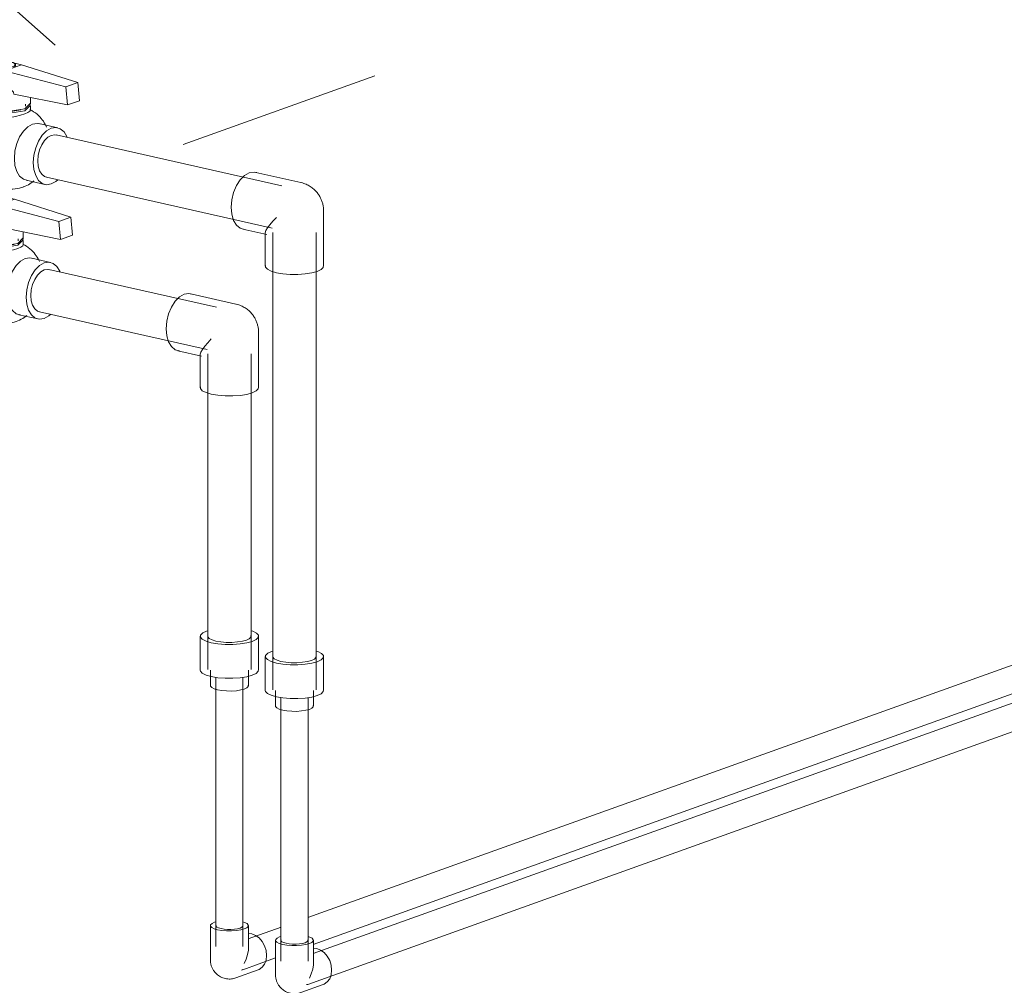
# Model space of a CAD drawing. Header units: millimetres. Extents: x 37142 to 69399, y 2700 to 29257.
# Tile 4 of 85: x 39281 to 40007, y 3987 to 4700. Entities that reach past the tile are written whole.
import ezdxf

# ---------------------------------------------------------------- set-up
doc = ezdxf.new("R2010")
doc.units = ezdxf.units.MM
doc.linetypes.add('ADSK_Скрыто', pattern=[300, 150, -150])
for name, color, linetype, lineweight in [('G-____-____-SYMB', 111, 'ADSK_Скрыто', 20), ('P-PIPE-____-IDEN', 2, 'Continuous', 20), ('P-PIPE-____-OTLN', 3, 'Continuous', 20)]:
    doc.layers.add(name, color=color, linetype=linetype, lineweight=lineweight)

# ---------------------------------------------------------------- blocks, each defined once
blk = doc.blocks.new('VTp_744_0 Кран шаровой ППР - VTp_744_0-1567384-3D Отопление Left')
at = {"layer": 'P-PIPE-____-OTLN', "color": 5}
for p, q in [((39238.2, 4553.55), (39239.56, 4568.11)), ((39249.43, 4571.65), (39239.56, 4568.11)), ((39239.56, 4568.11), (39251.71, 4565.47)), ((39264.2, 4569.95), (39249.43, 4571.65)), ((39262.72, 4569.42), (39264.2, 4569.95)), ((39267.1, 4569.3), (39264.2, 4569.95)), ((39276.74, 4567.12), (39269.95, 4568.65)), ((39251.71, 4565.47), (39256.35, 4567.13)), ((39251.71, 4565.47), (39264.25, 4562.64)), ((39251.71, 4565.47), (39251.71, 4553.97)), ((39256.22, 4567.25), (39256.22, 4566.3)), ((39276.74, 4567.12), (39264.25, 4562.64)), ((39264.25, 4562.64), (39309.4, 4550.74)), ((39264.25, 4562.64), (39264.25, 4551.14)), ((39272.22, 4566.3), (39272.22, 4567.25)), ((39318.29, 4553.92), (39276.74, 4567.12)), ((39245.48, 4551.45), (39238.2, 4553.55)), ((39318.29, 4553.92), (39309.4, 4550.74)), ((39319.54, 4540.57), (39318.29, 4553.92)), ((39245.17, 4550.48), (39245.17, 4537.92)), ((39309.4, 4550.74), (39310.77, 4537.42)), ((39310.77, 4537.42), (39271.14, 4545.43)), ((39283.27, 4537.92), (39283.27, 4542.98)), ((39310.77, 4537.42), (39319.54, 4540.57)), ((39245.72, 4533.54), (39234.46, 4536.08)), ((39245.17, 4536.48), (39245.17, 4533.49)), ((39248.87, 4537.92), (39248.87, 4536.48)), ((39276.25, 4533.77), (39276.71, 4533.97)), ((39279.15, 4534.55), (39283.15, 4538.54)), ((39279.57, 4536.48), (39279.57, 4537.92)), ((39283.27, 4533.49), (39283.27, 4536.48)), ((39303.41, 4520.53), (39289.46, 4523.68)), ((39225.04, 4494.33), (39238.99, 4491.18)), ((39280.05, 4481.93), (39293.99, 4478.78)), ((39251.19, 4478.85), (39263.73, 4476.02))]:
    blk.add_line(p, q, dxfattribs=at)
for points in [[(39257.96, 4568.67, 0), (39256.88, 4568.16, 0), (39256.31, 4567.59, 0), (39256.28, 4566.99, 0), (39256.79, 4566.42, 0), (39257.8, 4565.9, 0), (39259.25, 4565.47, 0), (39261.05, 4565.17, 0), (39263.05, 4565, 0), (39265.14, 4565, 0), (39267.17, 4565.14, 0), (39268.99, 4565.43, 0), (39270.49, 4565.84, 0)], [(39270.49, 4565.84, 0), (39271.57, 4566.35, 0), (39272.14, 4566.92, 0), (39272.17, 4567.52, 0), (39271.66, 4568.09, 0), (39270.65, 4568.61, 0), (39269.2, 4569.04, 0), (39267.4, 4569.34, 0), (39265.4, 4569.5, 0), (39263.31, 4569.51, 0), (39261.28, 4569.37, 0), (39259.46, 4569.08, 0), (39257.96, 4568.67, 0)], [(39270.49, 4564.88, 0), (39268.99, 4564.47, 0), (39267.17, 4564.18, 0), (39265.14, 4564.04, 0), (39263.05, 4564.05, 0), (39261.05, 4564.21, 0), (39259.25, 4564.51, 0), (39257.8, 4564.94, 0), (39256.79, 4565.46, 0), (39256.28, 4566.04, 0), (39256.31, 4566.63, 0)], [(39271.66, 4567.13, 0), (39272.17, 4566.56, 0), (39272.14, 4565.96, 0), (39271.57, 4565.39, 0), (39270.49, 4564.88, 0)], [(39251.71, 4553.97, 0), (39250.68, 4554.02, 0), (39249.64, 4554, 0), (39248.63, 4553.9, 0), (39247.65, 4553.68, 0), (39246.7, 4553.29, 0), (39245.89, 4552.62, 0), (39245.48, 4551.45, 0)], [(39264.25, 4551.14, 0), (39257.92, 4553.22, 0), (39251.71, 4553.97, 0)], [(39245.17, 4550.48, 0), (39245.35, 4551.56, 0), (39245.74, 4552.41, 0)], [(39271.14, 4545.43, 0), (39270.71, 4546.78, 0), (39269.82, 4547.86, 0), (39268.78, 4548.72, 0), (39267.69, 4549.45, 0), (39266.56, 4550.09, 0), (39265.4, 4550.65, 0), (39264.25, 4551.14, 0)], [(39216.45, 4510.44, 0), (39216.91, 4515.91, 0), (39218.23, 4521.33, 0), (39220.35, 4526.34, 0), (39223.1, 4530.59, 0), (39226.31, 4533.79, 0), (39229.75, 4535.72, 0), (39233.19, 4536.25, 0), (39235.21, 4535.87, 0)], [(39251.19, 4478.85, 0), (39249.54, 4479.28, 0), (39247.94, 4479.81, 0), (39246.39, 4480.45, 0), (39244.9, 4481.18, 0), (39243.49, 4481.98, 0), (39242.16, 4482.85, 0), (39240.91, 4483.78, 0), (39239.76, 4484.76, 0), (39238.69, 4485.77, 0), (39237.71, 4486.8, 0), (39236.81, 4487.85, 0), (39236, 4488.92, 0), (39235.26, 4489.98, 0), (39234.59, 4491.05, 0), (39233.99, 4492.11, 0), (39233.45, 4493.16, 0), (39232.96, 4494.21, 0), (39232.53, 4495.24, 0), (39232.15, 4496.27, 0), (39231.82, 4497.28, 0), (39231.52, 4498.28, 0), (39231.27, 4499.27, 0), (39231.05, 4500.24, 0), (39230.87, 4501.21, 0), (39230.72, 4502.16, 0), (39230.59, 4503.1, 0), (39230.5, 4504.04, 0), (39230.43, 4504.96, 0), (39230.39, 4505.88, 0), (39230.37, 4506.78, 0), (39230.38, 4507.68, 0), (39230.41, 4508.57, 0), (39230.46, 4509.46, 0), (39230.53, 4510.34, 0), (39230.63, 4511.21, 0), (39230.74, 4512.07, 0), (39230.88, 4512.93, 0), (39231.03, 4513.79, 0), (39231.21, 4514.64, 0), (39231.4, 4515.48, 0), (39231.62, 4516.32, 0), (39231.85, 4517.16, 0), (39232.11, 4517.99, 0), (39232.39, 4518.82, 0), (39232.69, 4519.65, 0), (39233.01, 4520.47, 0), (39233.35, 4521.29, 0), (39233.72, 4522.11, 0), (39234.11, 4522.92, 0), (39234.53, 4523.73, 0), (39234.97, 4524.54, 0), (39235.44, 4525.34, 0), (39235.94, 4526.14, 0), (39236.47, 4526.94, 0), (39237.03, 4527.74, 0), (39237.63, 4528.53, 0), (39238.26, 4529.31, 0), (39238.94, 4530.09, 0), (39239.65, 4530.87, 0), (39240.41, 4531.63, 0), (39241.21, 4532.39, 0), (39242.07, 4533.13, 0), (39242.98, 4533.86, 0), (39243.95, 4534.58, 0), (39244.98, 4535.26, 0), (39246.07, 4535.93, 0), (39247.23, 4536.56, 0), (39248.21, 4537.03, 0)], [(39247.21, 4529.37, 0), (39245.74, 4531.48, 0), (39245.18, 4533.37, 0)], [(39245.19, 4537.86, 0), (39245.3, 4537.3, 0), (39252.39, 4533.67, 0), (39266.41, 4532.54, 0), (39279.15, 4534.55, 0)], [(39245.29, 4537.06, 0), (39245.3, 4535.86, 0), (39252.39, 4532.24, 0), (39266.41, 4531.1, 0), (39279.15, 4533.11, 0)], [(39253.25, 4533.45, 0), (39254.69, 4533.06, 0), (39265.98, 4532.14, 0), (39276.25, 4533.77, 0)], [(39279.15, 4533.11, 0), (39283.15, 4537.1, 0), (39282.79, 4537.69, 0)], [(39283.27, 4533.55, 0), (39282.85, 4532.71, 0), (39281.45, 4531.74, 0), (39279.15, 4530.75, 0)], [(39282.87, 4534.03, 0), (39284.32, 4533.26, 0), (39285.68, 4532.42, 0), (39286.97, 4531.51, 0), (39288.16, 4530.56, 0), (39289.27, 4529.57, 0), (39290.29, 4528.54, 0), (39291.23, 4527.5, 0), (39292.08, 4526.44, 0), (39292.86, 4525.37, 0), (39293.56, 4524.31, 0), (39294.19, 4523.24, 0), (39294.76, 4522.19, 0), (39295.27, 4521.14, 0)], [(39259.75, 4526.55, 0), (39255.92, 4526.04, 0), (39252.39, 4526.33, 0), (39249.43, 4527.5, 0), (39247.21, 4529.37, 0)], [(39279.15, 4530.75, 0), (39276.06, 4529.81, 0), (39272.36, 4528.96, 0), (39268.25, 4528.16, 0), (39263.96, 4527.37, 0), (39259.75, 4526.55, 0)], [(39234.29, 4523.19, 0), (39232.18, 4518.19, 0), (39230.85, 4512.76, 0), (39230.4, 4507.29, 0)], [(39271.46, 4498.03, 0), (39271.91, 4503.51, 0), (39273.24, 4508.93, 0), (39275.35, 4513.94, 0), (39278.1, 4518.19, 0), (39281.31, 4521.39, 0), (39284.75, 4523.32, 0)], [(39284.75, 4523.32, 0), (39288.19, 4523.85, 0), (39290.22, 4523.46, 0)], [(39310.51, 4513.32, 0), (39310.22, 4514.04, 0), (39308.1, 4517.54, 0), (39305.35, 4519.81, 0), (39302.14, 4520.71, 0), (39298.7, 4520.17, 0), (39295.26, 4518.24, 0), (39292.05, 4515.04, 0), (39289.3, 4510.79, 0), (39287.18, 4505.79, 0), (39285.86, 4500.36, 0), (39285.4, 4494.89, 0)], [(39226.31, 4494.15, 0), (39223.1, 4495.05, 0), (39220.35, 4497.32, 0), (39218.23, 4500.82, 0), (39216.91, 4505.29, 0), (39216.45, 4510.44, 0)], [(39230.74, 4502.8, 0), (39230.85, 4502.14, 0), (39231.07, 4501.1, 0)], [(39281.31, 4481.75, 0), (39278.1, 4482.65, 0), (39275.35, 4484.92, 0), (39273.24, 4488.41, 0), (39271.91, 4492.89, 0), (39271.46, 4498.03, 0)], [(39285.4, 4494.89, 0), (39285.86, 4489.74, 0), (39287.18, 4485.27, 0), (39289.3, 4481.78, 0), (39292.05, 4479.51, 0), (39295.26, 4478.61, 0), (39298.7, 4479.14, 0), (39302.14, 4481.07, 0), (39303.51, 4482.25, 0)], [(39285.9, 4481.33, 0), (39284.96, 4480.61, 0), (39283.96, 4479.91, 0), (39282.9, 4479.24, 0), (39281.77, 4478.59, 0), (39280.58, 4477.98, 0), (39279.32, 4477.42, 0), (39278.05, 4476.93, 0)], [(39263.73, 4476.02, 0), (39265.41, 4475.7, 0), (39267.09, 4475.5, 0), (39268.76, 4475.4, 0), (39270.42, 4475.42, 0), (39272.04, 4475.54, 0), (39273.61, 4475.76, 0), (39275.13, 4476.07, 0), (39276.6, 4476.45, 0), (39277.99, 4476.91, 0), (39278.05, 4476.93, 0)]]:
    blk.add_polyline3d(points, dxfattribs=at)
blk = doc.blocks.new('VTp_744_0 Кран шаровой ППР - VTp_744_0-V5-3D Отопление Left')
at = {"layer": 'P-PIPE-____-OTLN', "color": 10}
for p, q in [((39254.65, 4670.86), (39244.78, 4667.33)), ((39269.42, 4669.16), (39254.65, 4670.86)), ((39243.43, 4652.76), (39244.78, 4667.33)), ((39244.78, 4667.33), (39256.93, 4664.69)), ((39256.93, 4664.69), (39261.57, 4666.35)), ((39256.93, 4664.69), (39269.47, 4661.86)), ((39256.93, 4664.69), (39256.93, 4653.18)), ((39261.45, 4666.47), (39261.45, 4665.51)), ((39267.94, 4668.63), (39269.42, 4669.16)), ((39272.32, 4668.51), (39269.42, 4669.16)), ((39281.96, 4666.34), (39269.47, 4661.86)), ((39281.96, 4666.34), (39275.17, 4667.87)), ((39277.45, 4665.51), (39277.45, 4666.47)), ((39323.51, 4653.14), (39281.96, 4666.34)), ((39269.47, 4661.86), (39314.63, 4649.95)), ((39269.47, 4661.86), (39269.47, 4650.36)), ((39250.71, 4650.66), (39243.43, 4652.76)), ((39250.4, 4649.69), (39250.4, 4637.13)), ((39323.51, 4653.14), (39314.63, 4649.95)), ((39314.63, 4649.95), (39315.99, 4636.64)), ((39324.77, 4639.78), (39323.51, 4653.14)), ((39315.99, 4636.64), (39276.37, 4644.65)), ((39288.5, 4637.13), (39288.5, 4642.19)), ((39250.63, 4632.82), (39239.68, 4635.29)), ((39250.4, 4635.69), (39250.4, 4632.71)), ((39254.1, 4637.13), (39254.1, 4635.69)), ((39284.37, 4633.77), (39288.37, 4637.75)), ((39284.8, 4635.69), (39284.8, 4637.13)), ((39288.5, 4632.71), (39288.5, 4635.69)), ((39315.99, 4636.64), (39324.77, 4639.78)), ((39308.63, 4619.75), (39294.68, 4622.89)), ((39230.27, 4593.54), (39244.21, 4590.4)), ((39256.42, 4578.06), (39268.95, 4575.23)), ((39285.27, 4581.14), (39299.22, 4578))]:
    blk.add_line(p, q, dxfattribs=at)
for points in [[(39263.18, 4667.88, 0), (39262.11, 4667.37, 0), (39261.53, 4666.8, 0), (39261.5, 4666.21, 0), (39262.01, 4665.63, 0), (39263.02, 4665.11, 0), (39264.48, 4664.69, 0), (39266.27, 4664.38, 0), (39268.28, 4664.22, 0), (39270.36, 4664.21, 0), (39272.39, 4664.35, 0), (39274.22, 4664.64, 0), (39275.72, 4665.06, 0)], [(39275.72, 4664.1, 0), (39274.22, 4663.68, 0), (39272.39, 4663.4, 0), (39270.36, 4663.25, 0), (39268.28, 4663.26, 0), (39266.27, 4663.42, 0), (39264.48, 4663.73, 0), (39263.02, 4664.15, 0), (39262.01, 4664.67, 0), (39261.5, 4665.25, 0), (39261.53, 4665.84, 0)], [(39275.72, 4665.06, 0), (39276.79, 4665.57, 0), (39277.36, 4666.14, 0), (39277.39, 4666.73, 0), (39276.89, 4667.31, 0), (39275.87, 4667.82, 0), (39274.42, 4668.25, 0), (39272.63, 4668.56, 0), (39270.62, 4668.72, 0), (39268.53, 4668.73, 0), (39266.5, 4668.58, 0), (39264.68, 4668.3, 0), (39263.18, 4667.88, 0)], [(39276.89, 4666.35, 0), (39277.39, 4665.77, 0), (39277.36, 4665.18, 0), (39276.79, 4664.61, 0), (39275.72, 4664.1, 0)], [(39250.4, 4649.69, 0), (39250.58, 4650.78, 0), (39250.97, 4651.62, 0)], [(39256.93, 4653.18, 0), (39255.9, 4653.24, 0), (39254.87, 4653.22, 0), (39253.85, 4653.11, 0), (39252.87, 4652.89, 0), (39251.93, 4652.51, 0), (39251.11, 4651.84, 0), (39250.71, 4650.66, 0)], [(39269.47, 4650.36, 0), (39263.14, 4652.44, 0), (39256.93, 4653.18, 0)], [(39276.37, 4644.65, 0), (39275.93, 4645.99, 0), (39275.04, 4647.07, 0), (39274, 4647.94, 0), (39272.91, 4648.67, 0), (39271.78, 4649.3, 0), (39270.63, 4649.86, 0), (39269.47, 4650.36, 0)], [(39221.68, 4609.65, 0), (39222.13, 4615.12, 0), (39223.46, 4620.55, 0), (39225.57, 4625.55, 0), (39228.32, 4629.8, 0), (39231.53, 4633, 0), (39234.97, 4634.93, 0), (39238.41, 4635.47, 0), (39240.43, 4635.08, 0)], [(39256.41, 4578.06, 0), (39254.77, 4578.49, 0), (39253.16, 4579.03, 0), (39251.61, 4579.66, 0), (39250.12, 4580.39, 0), (39248.71, 4581.19, 0), (39247.38, 4582.07, 0), (39246.14, 4583, 0), (39244.98, 4583.97, 0), (39243.91, 4584.98, 0), (39242.93, 4586.02, 0), (39242.04, 4587.07, 0), (39241.22, 4588.13, 0), (39240.48, 4589.2, 0), (39239.81, 4590.26, 0), (39239.21, 4591.32, 0), (39238.67, 4592.38, 0), (39238.19, 4593.42, 0), (39237.76, 4594.46, 0), (39237.38, 4595.48, 0), (39237.04, 4596.49, 0), (39236.75, 4597.49, 0), (39236.49, 4598.48, 0), (39236.27, 4599.46, 0), (39236.09, 4600.42, 0), (39235.94, 4601.38, 0), (39235.82, 4602.32, 0), (39235.72, 4603.25, 0), (39235.65, 4604.18, 0), (39235.61, 4605.09, 0), (39235.6, 4606, 0), (39235.6, 4606.9, 0), (39235.63, 4607.79, 0), (39235.68, 4608.67, 0), (39235.76, 4609.55, 0), (39235.85, 4610.42, 0), (39235.96, 4611.29, 0), (39236.1, 4612.15, 0), (39236.25, 4613, 0), (39236.43, 4613.85, 0), (39236.63, 4614.7, 0), (39236.84, 4615.54, 0), (39237.08, 4616.38, 0), (39237.33, 4617.21, 0), (39237.61, 4618.04, 0), (39237.91, 4618.86, 0), (39238.23, 4619.69, 0), (39238.58, 4620.51, 0), (39238.94, 4621.32, 0), (39239.34, 4622.13, 0), (39239.75, 4622.95, 0), (39240.19, 4623.75, 0), (39240.66, 4624.56, 0), (39241.16, 4625.36, 0), (39241.69, 4626.16, 0), (39242.26, 4626.95, 0), (39242.85, 4627.74, 0), (39243.49, 4628.53, 0), (39244.16, 4629.31, 0), (39244.87, 4630.08, 0), (39245.63, 4630.85, 0), (39246.44, 4631.6, 0), (39247.29, 4632.35, 0), (39248.2, 4633.08, 0), (39249.17, 4633.79, 0), (39250.2, 4634.48, 0), (39251.29, 4635.14, 0), (39252.45, 4635.77, 0), (39253.43, 4636.25, 0)], [(39250.42, 4637.07, 0), (39250.52, 4636.51, 0), (39257.61, 4632.89, 0), (39271.63, 4631.75, 0), (39284.37, 4633.77, 0)], [(39250.51, 4636.28, 0), (39250.52, 4635.07, 0), (39257.61, 4631.45, 0), (39271.63, 4630.31, 0), (39284.37, 4632.33, 0)], [(39284.37, 4632.33, 0), (39288.37, 4636.31, 0), (39288.02, 4636.9, 0)], [(39252.44, 4628.59, 0), (39250.96, 4630.7, 0), (39250.4, 4632.58, 0)], [(39264.97, 4625.76, 0), (39261.14, 4625.25, 0), (39257.62, 4625.54, 0), (39254.65, 4626.71, 0), (39252.44, 4628.59, 0)], [(39258.47, 4632.66, 0), (39259.91, 4632.27, 0), (39271.21, 4631.36, 0), (39281.47, 4632.98, 0)], [(39284.37, 4629.96, 0), (39281.29, 4629.03, 0), (39277.59, 4628.17, 0), (39273.47, 4627.38, 0), (39269.18, 4626.59, 0), (39264.97, 4625.76, 0)], [(39288.49, 4632.76, 0), (39288.07, 4631.93, 0), (39286.67, 4630.95, 0), (39284.37, 4629.96, 0)], [(39288.09, 4633.25, 0), (39289.54, 4632.48, 0), (39290.91, 4631.63, 0), (39292.19, 4630.73, 0), (39293.39, 4629.77, 0), (39294.5, 4628.78, 0), (39295.52, 4627.76, 0), (39296.45, 4626.71, 0), (39297.3, 4625.65, 0), (39298.08, 4624.59, 0), (39298.78, 4623.52, 0), (39299.41, 4622.46, 0), (39299.98, 4621.4, 0), (39300.49, 4620.35, 0)], [(39239.52, 4622.41, 0), (39237.4, 4617.4, 0), (39236.08, 4611.98, 0), (39235.62, 4606.51, 0)], [(39276.68, 4597.25, 0), (39277.13, 4602.72, 0), (39278.46, 4608.15, 0), (39280.57, 4613.15, 0), (39283.33, 4617.4, 0), (39286.53, 4620.6, 0), (39289.98, 4622.53, 0)], [(39289.98, 4622.53, 0), (39293.42, 4623.07, 0), (39295.44, 4622.68, 0)], [(39315.72, 4612.55, 0), (39315.44, 4613.26, 0), (39313.33, 4616.75, 0), (39310.57, 4619.02, 0), (39307.36, 4619.92, 0), (39303.92, 4619.39, 0), (39300.48, 4617.46, 0), (39297.27, 4614.26, 0), (39294.52, 4610.01, 0), (39292.41, 4605, 0), (39291.08, 4599.58, 0), (39290.63, 4594.1, 0)], [(39231.53, 4593.36, 0), (39228.32, 4594.26, 0), (39225.57, 4596.54, 0), (39223.46, 4600.03, 0), (39222.13, 4604.5, 0), (39221.68, 4609.65, 0)], [(39235.96, 4602.02, 0), (39236.08, 4601.36, 0), (39236.29, 4600.31, 0)], [(39286.53, 4580.96, 0), (39283.33, 4581.86, 0), (39280.57, 4584.14, 0), (39278.46, 4587.63, 0), (39277.13, 4592.1, 0), (39276.68, 4597.25, 0)], [(39290.63, 4594.1, 0), (39291.08, 4588.96, 0), (39292.41, 4584.48, 0), (39294.52, 4580.99, 0), (39297.27, 4578.72, 0), (39300.48, 4577.82, 0), (39303.92, 4578.35, 0), (39307.36, 4580.29, 0), (39308.73, 4581.47, 0)], [(39268.96, 4575.23, 0), (39270.63, 4574.92, 0), (39272.31, 4574.71, 0), (39273.98, 4574.62, 0), (39275.64, 4574.64, 0), (39277.26, 4574.76, 0), (39278.83, 4574.98, 0), (39280.36, 4575.28, 0), (39281.82, 4575.67, 0), (39283.22, 4576.12, 0), (39283.27, 4576.14, 0)], [(39291.12, 4580.55, 0), (39290.18, 4579.83, 0), (39289.18, 4579.13, 0), (39288.12, 4578.45, 0), (39286.99, 4577.81, 0), (39285.8, 4577.2, 0), (39284.54, 4576.63, 0), (39283.27, 4576.14, 0)]]:
    blk.add_polyline3d(points, dxfattribs=at)
blk = doc.blocks.new('ADSK_Полипропилен_Отвод - Универсальный-V8-3D Отопление Left')
at = {"layer": 'P-PIPE-____-OTLN', "color": 5}
for p, q in [((39440.03, 4489.83), (39406.73, 4497.34)), ((39456.8, 4428.11), (39456.8, 4468.86)), ((39397.27, 4455.39), (39414.82, 4451.44)), ((39413.8, 4452.71), (39413.8, 4428.11))]:
    blk.add_line(p, q, dxfattribs=at)
for points in [[(39398.54, 4455.22, 0), (39395.32, 4456.12, 0), (39392.55, 4458.41, 0), (39390.43, 4461.91, 0), (39389.1, 4466.41, 0), (39388.64, 4471.58, 0), (39389.1, 4477.08, 0), (39390.43, 4482.53, 0), (39392.55, 4487.56, 0), (39395.32, 4491.83, 0), (39398.54, 4495.04, 0), (39402, 4496.98, 0)], [(39402, 4496.98, 0), (39405.46, 4497.52, 0), (39407.44, 4497.14, 0)], [(39456.8, 4468.86, 0), (39456.79, 4469.56, 0), (39456.76, 4470.25, 0), (39456.7, 4470.92, 0), (39456.63, 4471.59, 0), (39456.53, 4472.25, 0), (39456.42, 4472.9, 0), (39456.28, 4473.54, 0), (39456.13, 4474.18, 0), (39455.96, 4474.8, 0), (39455.77, 4475.42, 0), (39455.57, 4476.04, 0), (39455.34, 4476.64, 0), (39455.1, 4477.24, 0), (39454.84, 4477.84, 0), (39454.56, 4478.42, 0), (39454.26, 4479, 0), (39453.94, 4479.58, 0), (39453.6, 4480.15, 0), (39453.24, 4480.72, 0), (39452.85, 4481.28, 0), (39452.45, 4481.83, 0), (39452.02, 4482.38, 0), (39451.57, 4482.92, 0), (39451.09, 4483.45, 0), (39450.59, 4483.98, 0), (39450.06, 4484.5, 0), (39449.5, 4485.01, 0), (39448.91, 4485.5, 0), (39448.29, 4485.99, 0), (39447.64, 4486.46, 0), (39446.96, 4486.92, 0), (39446.25, 4487.37, 0), (39445.5, 4487.79, 0), (39444.72, 4488.19, 0), (39443.9, 4488.57, 0), (39443.05, 4488.92, 0), (39442.16, 4489.24, 0), (39441.24, 4489.52, 0), (39440.29, 4489.77, 0), (39440.03, 4489.83, 0)], [(39413.8, 4452.71, 0), (39413.8, 4452.73, 0), (39414.22, 4454.35, 0), (39415.36, 4456.39, 0), (39417.08, 4458.73, 0), (39419.3, 4461.31, 0), (39421.94, 4464.07, 0)], [(39452.15, 4424.32, 0), (39448.11, 4423.21, 0), (39443.21, 4422.43, 0), (39437.77, 4422.04, 0), (39432.15, 4422.07, 0), (39426.76, 4422.51, 0), (39421.94, 4423.33, 0), (39418.04, 4424.47, 0), (39415.31, 4425.87, 0), (39413.94, 4427.41, 0), (39413.9, 4428.72, 0)], [(39456.66, 4428.82, 0), (39456.57, 4427.22, 0), (39455.03, 4425.69, 0), (39452.15, 4424.32, 0)]]:
    blk.add_polyline3d(points, dxfattribs=at)
blk = doc.blocks.new('ADSK_Полипропилен_Отвод - Универсальный-V9-3D Отопление Left')
at = {"layer": 'P-PIPE-____-OTLN', "color": 10}
for p, q in [((39488.01, 4579.41), (39454.71, 4586.92)), ((39504.78, 4517.69), (39504.78, 4558.44)), ((39445.25, 4544.97), (39462.8, 4541.01)), ((39461.78, 4542.29), (39461.78, 4517.69))]:
    blk.add_line(p, q, dxfattribs=at)
for points in [[(39446.52, 4544.79, 0), (39443.3, 4545.7, 0), (39440.53, 4547.98, 0), (39438.41, 4551.49, 0), (39437.07, 4555.98, 0), (39436.62, 4561.15, 0), (39437.07, 4566.65, 0), (39438.41, 4572.1, 0), (39440.53, 4577.13, 0), (39443.3, 4581.4, 0), (39446.52, 4584.61, 0), (39449.98, 4586.56, 0)], [(39449.98, 4586.56, 0), (39453.44, 4587.09, 0), (39455.42, 4586.72, 0)], [(39504.78, 4558.44, 0), (39504.77, 4559.13, 0), (39504.73, 4559.82, 0), (39504.68, 4560.5, 0), (39504.6, 4561.17, 0), (39504.51, 4561.83, 0), (39504.4, 4562.48, 0), (39504.26, 4563.12, 0), (39504.11, 4563.75, 0), (39503.94, 4564.38, 0), (39503.75, 4565, 0), (39503.55, 4565.61, 0), (39503.32, 4566.22, 0), (39503.08, 4566.82, 0), (39502.82, 4567.41, 0), (39502.54, 4568, 0), (39502.24, 4568.58, 0), (39501.92, 4569.16, 0), (39501.58, 4569.73, 0), (39501.21, 4570.29, 0), (39500.83, 4570.85, 0), (39500.43, 4571.41, 0), (39500, 4571.95, 0), (39499.55, 4572.49, 0), (39499.07, 4573.03, 0), (39498.57, 4573.55, 0), (39498.04, 4574.07, 0), (39497.48, 4574.58, 0), (39496.89, 4575.08, 0), (39496.27, 4575.57, 0), (39495.62, 4576.04, 0), (39494.94, 4576.5, 0), (39494.23, 4576.94, 0), (39493.48, 4577.36, 0), (39492.7, 4577.76, 0), (39491.88, 4578.14, 0), (39491.03, 4578.49, 0), (39490.14, 4578.81, 0), (39489.22, 4579.1, 0), (39488.27, 4579.35, 0), (39488.01, 4579.41, 0)], [(39461.78, 4542.29, 0), (39461.78, 4542.3, 0), (39462.2, 4543.93, 0), (39463.34, 4545.96, 0), (39465.06, 4548.31, 0), (39467.28, 4550.89, 0), (39469.92, 4553.65, 0)], [(39500.13, 4513.89, 0), (39496.09, 4512.78, 0), (39491.19, 4512.01, 0), (39485.74, 4511.62, 0), (39480.13, 4511.64, 0), (39474.74, 4512.08, 0), (39469.92, 4512.9, 0), (39466.02, 4514.05, 0), (39463.29, 4515.44, 0), (39461.92, 4516.99, 0), (39461.88, 4518.29, 0)], [(39504.64, 4518.39, 0), (39504.55, 4516.8, 0), (39503.01, 4515.26, 0), (39500.13, 4513.89, 0)]]:
    blk.add_polyline3d(points, dxfattribs=at)
blk = doc.blocks.new('ADSK_Полипропилен_Отвод - Универсальный-V11-3D Отопление Left')
at = {"layer": 'P-PIPE-____-OTLN', "color": 10}
for p, q in [((39469.28, 4020.58), (39469.28, 3995.17)), ((39497.28, 4003.51), (39497.28, 4020.58)), ((39497.15, 4014.7), (39499.74, 4014.5)), ((39488, 3981.99), (39504.47, 3987.9)), ((39493.18, 3988.1), (39492.27, 3987.86))]:
    blk.add_line(p, q, dxfattribs=at)
for points in [[(39473.32, 4023.38, 0), (39472.31, 4023.05, 0), (39470.43, 4022.16, 0), (39469.43, 4021.16, 0), (39469.37, 4020.12, 0), (39470.26, 4019.11, 0), (39472.04, 4018.21, 0), (39474.58, 4017.46, 0)], [(39491.11, 4018.81, 0), (39489.24, 4018.3, 0), (39486.96, 4017.93, 0), (39484.43, 4017.75, 0), (39481.82, 4017.77, 0), (39479.31, 4017.97, 0), (39477.07, 4018.35, 0), (39475.25, 4018.88, 0), (39473.98, 4019.53, 0), (39473.34, 4020.25, 0), (39473.39, 4020.99, 0)], [(39474.58, 4017.46, 0), (39477.72, 4016.93, 0), (39481.23, 4016.64, 0), (39484.88, 4016.62, 0), (39488.43, 4016.88, 0), (39491.62, 4017.38, 0), (39494.25, 4018.11, 0), (39496.13, 4019, 0), (39497.13, 4020, 0), (39497.19, 4021.03, 0), (39496.3, 4022.04, 0), (39494.52, 4022.95, 0), (39493.2, 4023.39, 0)], [(39493.21, 4020.9, 0), (39493.17, 4020.16, 0), (39492.46, 4019.45, 0), (39491.11, 4018.81, 0)], [(39499.74, 4014.5, 0), (39502.58, 4013.4, 0), (39505.23, 4011.46, 0), (39507.5, 4008.82, 0), (39509.24, 4005.64, 0), (39510.34, 4002.16, 0), (39510.71, 3998.6, 0), (39510.34, 3995.21, 0), (39509.24, 3992.22, 0), (39507.5, 3989.84, 0), (39505.23, 3988.21, 0), (39504.47, 3987.9, 0)], [(39494.25, 3992.7, 0), (39495.71, 3995.92, 0), (39496.73, 3999.18, 0), (39497.24, 4002.39, 0), (39497.26, 4004.25, 0)], [(39488, 3981.99, 0), (39487.26, 3981.75, 0), (39486.48, 3981.54, 0), (39485.66, 3981.38, 0), (39484.8, 3981.25, 0), (39483.92, 3981.19, 0), (39483.01, 3981.17, 0), (39482.09, 3981.22, 0), (39481.16, 3981.33, 0), (39480.24, 3981.51, 0), (39479.33, 3981.74, 0), (39478.45, 3982.03, 0), (39477.59, 3982.38, 0), (39476.77, 3982.78, 0), (39476, 3983.21, 0), (39475.27, 3983.69, 0), (39474.6, 3984.19, 0), (39473.98, 3984.71, 0), (39473.41, 3985.25, 0), (39472.89, 3985.79, 0), (39472.42, 3986.34, 0), (39471.99, 3986.89, 0), (39471.61, 3987.43, 0), (39471.27, 3987.97, 0), (39470.97, 3988.5, 0), (39470.7, 3989.02, 0), (39470.47, 3989.53, 0), (39470.26, 3990.02, 0), (39470.08, 3990.51, 0), (39469.92, 3990.98, 0), (39469.79, 3991.43, 0), (39469.67, 3991.88, 0), (39469.57, 3992.31, 0), (39469.49, 3992.74, 0), (39469.43, 3993.15, 0), (39469.37, 3993.55, 0), (39469.33, 3993.95, 0), (39469.3, 3994.33, 0), (39469.29, 3994.71, 0), (39469.28, 3995.07, 0), (39469.28, 3995.17, 0)]]:
    blk.add_polyline3d(points, dxfattribs=at)
blk = doc.blocks.new('ADSK_Полипропилен_Отвод - Универсальный-V12-3D Отопление Left')
at = {"layer": 'P-PIPE-____-OTLN', "color": 5}
for p, q in [((39421.3, 4031.4), (39421.3, 4005.99)), ((39449.3, 4014.33), (39449.3, 4031.4)), ((39449.17, 4025.52), (39451.77, 4025.31)), ((39440.02, 3992.81), (39456.49, 3998.71)), ((39445.2, 3998.92), (39444.3, 3998.67))]:
    blk.add_line(p, q, dxfattribs=at)
for points in [[(39425.34, 4034.19, 0), (39424.33, 4033.87, 0), (39422.45, 4032.98, 0), (39421.45, 4031.98, 0), (39421.39, 4030.94, 0), (39422.28, 4029.93, 0), (39424.06, 4029.02, 0), (39426.6, 4028.28, 0)], [(39443.14, 4029.63, 0), (39441.26, 4029.11, 0), (39438.98, 4028.75, 0), (39436.45, 4028.57, 0), (39433.84, 4028.58, 0), (39431.33, 4028.79, 0), (39429.09, 4029.17, 0), (39427.27, 4029.7, 0), (39426, 4030.35, 0), (39425.37, 4031.07, 0), (39425.41, 4031.81, 0)], [(39426.6, 4028.28, 0), (39429.74, 4027.74, 0), (39433.25, 4027.46, 0), (39436.91, 4027.44, 0), (39440.45, 4027.69, 0), (39443.64, 4028.2, 0), (39446.27, 4028.92, 0), (39448.15, 4029.81, 0), (39449.15, 4030.81, 0), (39449.21, 4031.85, 0), (39448.32, 4032.86, 0), (39446.54, 4033.77, 0), (39445.22, 4034.2, 0)], [(39445.23, 4031.72, 0), (39445.19, 4030.98, 0), (39444.48, 4030.27, 0), (39443.14, 4029.63, 0)], [(39451.77, 4025.31, 0), (39454.6, 4024.22, 0), (39457.25, 4022.28, 0), (39459.52, 4019.63, 0), (39461.27, 4016.46, 0), (39462.36, 4012.98, 0), (39462.74, 4009.42, 0), (39462.36, 4006.03, 0), (39461.27, 4003.04, 0), (39459.52, 4000.65, 0), (39457.25, 3999.03, 0), (39456.49, 3998.71, 0)], [(39446.27, 4003.52, 0), (39447.74, 4006.74, 0), (39448.75, 4009.99, 0), (39449.26, 4013.21, 0), (39449.28, 4015.06, 0)], [(39440.02, 3992.81, 0), (39439.28, 3992.57, 0), (39438.5, 3992.36, 0), (39437.68, 3992.19, 0), (39436.82, 3992.07, 0), (39435.94, 3992, 0), (39435.03, 3991.99, 0), (39434.11, 3992.04, 0), (39433.18, 3992.15, 0), (39432.26, 3992.32, 0), (39431.35, 3992.56, 0), (39430.47, 3992.85, 0), (39429.61, 3993.2, 0), (39428.79, 3993.59, 0), (39428.02, 3994.03, 0), (39427.29, 3994.5, 0), (39426.62, 3995, 0), (39426, 3995.53, 0), (39425.43, 3996.06, 0), (39424.91, 3996.61, 0), (39424.44, 3997.16, 0), (39424.01, 3997.71, 0), (39423.63, 3998.25, 0), (39423.29, 3998.79, 0), (39422.99, 3999.32, 0), (39422.72, 3999.84, 0), (39422.49, 4000.34, 0), (39422.28, 4000.84, 0), (39422.1, 4001.32, 0), (39421.94, 4001.79, 0), (39421.81, 4002.25, 0), (39421.69, 4002.7, 0), (39421.59, 4003.13, 0), (39421.51, 4003.55, 0), (39421.45, 4003.97, 0), (39421.39, 4004.37, 0), (39421.35, 4004.76, 0), (39421.33, 4005.15, 0), (39421.31, 4005.52, 0), (39421.3, 4005.89, 0), (39421.3, 4005.99, 0)]]:
    blk.add_polyline3d(points, dxfattribs=at)
blk = doc.blocks.new('ADSK_Полипропилен_Муфта переходная - Переходной-1585510-3D Отопление Left')
at = {"layer": 'P-PIPE-____-OTLN', "color": 10}
for p, q in [((39461.78, 4229.81), (39461.78, 4204.88)), ((39504.78, 4204.88), (39504.78, 4229.81)), ((39469.28, 4204.88), (39469.28, 4193.38)), ((39497.28, 4193.38), (39497.28, 4204.88))]:
    blk.add_line(p, q, dxfattribs=at)
for points in [[(39467.37, 4233.92, 0), (39466.43, 4233.61, 0), (39463.55, 4232.24, 0), (39462.01, 4230.7, 0), (39461.92, 4229.11, 0), (39463.29, 4227.56, 0), (39466.02, 4226.17, 0), (39469.92, 4225.02, 0)], [(39473.34, 4226.24, 0), (39470.43, 4227.1, 0), (39468.4, 4228.13, 0), (39467.38, 4229.29, 0), (39467.28, 4229.81, 0)], [(39469.92, 4225.02, 0), (39474.74, 4224.2, 0), (39480.13, 4223.76, 0), (39485.74, 4223.74, 0), (39491.19, 4224.12, 0), (39496.09, 4224.9, 0), (39500.13, 4226.01, 0), (39503.01, 4227.38, 0), (39504.55, 4228.91, 0), (39504.64, 4230.51, 0), (39503.27, 4232.06, 0), (39500.54, 4233.45, 0), (39499.24, 4233.9, 0)], [(39499.17, 4230.33, 0), (39499.11, 4229.14, 0), (39497.96, 4228, 0), (39495.82, 4226.98, 0), (39492.82, 4226.16, 0), (39489.17, 4225.58, 0), (39485.11, 4225.29, 0), (39480.94, 4225.31, 0), (39476.92, 4225.63, 0), (39473.34, 4226.24, 0)], [(39504.64, 4205.58, 0), (39504.55, 4203.99, 0), (39503.01, 4202.45, 0), (39500.13, 4201.08, 0), (39496.09, 4199.97, 0), (39491.19, 4199.2, 0), (39485.74, 4198.81, 0), (39480.13, 4198.83, 0), (39474.74, 4199.27, 0), (39469.92, 4200.09, 0)], [(39469.92, 4200.09, 0), (39466.02, 4201.24, 0), (39463.29, 4202.63, 0), (39461.92, 4204.18, 0), (39461.78, 4204.88, 0)], [(39474.58, 4190.26, 0), (39472.04, 4191, 0), (39470.26, 4191.91, 0), (39469.37, 4192.92, 0), (39469.28, 4193.38, 0)], [(39497.19, 4193.83, 0), (39497.13, 4192.79, 0), (39496.13, 4191.79, 0), (39494.25, 4190.9, 0), (39491.62, 4190.18, 0), (39488.43, 4189.68, 0), (39484.88, 4189.42, 0), (39481.23, 4189.44, 0), (39477.72, 4189.72, 0), (39474.58, 4190.26, 0)]]:
    blk.add_polyline3d(points, dxfattribs=at)
blk = doc.blocks.new('ADSK_Полипропилен_Муфта переходная - Переходной-V15-3D Отопление Left')
at = {"layer": 'P-PIPE-____-OTLN', "color": 5}
for p, q in [((39413.8, 4244.79), (39413.8, 4219.87)), ((39456.8, 4219.87), (39456.8, 4244.79)), ((39421.3, 4219.87), (39421.3, 4208.36)), ((39449.3, 4208.36), (39449.3, 4219.87))]:
    blk.add_line(p, q, dxfattribs=at)
for points in [[(39419.31, 4248.88, 0), (39418.45, 4248.59, 0), (39415.57, 4247.22, 0), (39414.03, 4245.69, 0), (39413.94, 4244.09, 0), (39415.31, 4242.55, 0), (39418.04, 4241.15, 0), (39421.94, 4240.01, 0)], [(39421.94, 4240.01, 0), (39426.76, 4239.19, 0), (39432.15, 4238.75, 0), (39437.77, 4238.72, 0), (39443.21, 4239.11, 0), (39448.11, 4239.89, 0), (39452.15, 4241, 0), (39455.03, 4242.37, 0), (39456.57, 4243.9, 0), (39456.66, 4245.5, 0), (39455.29, 4247.04, 0), (39452.56, 4248.44, 0), (39451.26, 4248.89, 0)], [(39425.36, 4241.23, 0), (39422.45, 4242.08, 0), (39420.42, 4243.12, 0), (39419.41, 4244.27, 0), (39419.3, 4244.79, 0)], [(39451.19, 4245.32, 0), (39451.13, 4244.13, 0), (39449.98, 4242.99, 0), (39447.84, 4241.97, 0), (39444.84, 4241.14, 0), (39441.19, 4240.57, 0), (39437.13, 4240.28, 0), (39432.96, 4240.3, 0), (39428.94, 4240.62, 0), (39425.36, 4241.23, 0)], [(39421.94, 4215.08, 0), (39418.04, 4216.22, 0), (39415.31, 4217.62, 0), (39413.94, 4219.17, 0), (39413.8, 4219.87, 0)], [(39456.66, 4220.57, 0), (39456.57, 4218.97, 0), (39455.03, 4217.44, 0), (39452.15, 4216.07, 0), (39448.11, 4214.96, 0), (39443.21, 4214.18, 0), (39437.77, 4213.8, 0), (39432.15, 4213.82, 0), (39426.76, 4214.26, 0), (39421.94, 4215.08, 0)], [(39426.6, 4205.24, 0), (39424.06, 4205.99, 0), (39422.28, 4206.9, 0), (39421.39, 4207.91, 0), (39421.3, 4208.36, 0)], [(39449.21, 4208.82, 0), (39449.15, 4207.78, 0), (39448.15, 4206.78, 0), (39446.27, 4205.89, 0), (39443.64, 4205.17, 0), (39440.45, 4204.66, 0), (39436.91, 4204.41, 0), (39433.25, 4204.43, 0), (39429.74, 4204.71, 0), (39426.6, 4205.24, 0)]]:
    blk.add_polyline3d(points, dxfattribs=at)

msp = doc.modelspace()

# ---------------------------------------------------------------- linework, layer by layer
at = {"layer": 'G-____-____-SYMB'}
msp.add_line((37142.04, 3797.49), (41597.41, 5394.76), dxfattribs=at)
at = {"layer": 'P-PIPE-____-IDEN'}
msp.add_line((39306.72, 4680.84), (38727.08, 5196.08), dxfattribs=at)
at = {"layer": 'P-PIPE-____-OTLN', "color": 5}
for p, q in [((41300.45, 4685.27), (39493.17, 4037.36)), ((39497.08, 4017.51), (41307.19, 4666.45)), ((39425.89, 4487.38), (39302.22, 4515.27)), ((39295.18, 4484.05), (39418.85, 4456.17)), ((39419.3, 4453.04), (39419.3, 4220.35)), ((39451.3, 4220.35), (39451.3, 4453.04)), ((39425.3, 4214.51), (39425.3, 4016.06)), ((39445.3, 4016.06), (39445.3, 4214.51)), ((39473.43, 4030.28), (39449.21, 4021.6)), ((39445.2, 3998.91), (39469.33, 4007.56)), ((39444.3, 3998.67), (39445.2, 3998.92))]:
    msp.add_line(p, q, dxfattribs=at)
at = {"layer": 'P-PIPE-____-OTLN', "color": 10}
for p, q in [((41350.91, 4675.35), (39497.19, 4010.78)), ((39493.18, 3988.1), (41357.66, 4656.52)), ((39473.87, 4576.96), (39307.44, 4614.48)), ((39300.4, 4583.26), (39466.83, 4545.74)), ((39467.28, 4542.62), (39467.28, 4205.36)), ((39499.28, 4205.36), (39499.28, 4542.62)), ((39473.28, 4199.52), (39473.28, 4005.24)), ((39493.28, 4005.24), (39493.28, 4199.53)), ((39492.27, 3987.86), (39493.18, 3988.1))]:
    msp.add_line(p, q, dxfattribs=at)
for points in [[(39293.98, 4595.31, 0), (39294.32, 4599.4, 0), (39295.31, 4603.45, 0), (39296.89, 4607.2, 0), (39298.95, 4610.37, 0), (39301.35, 4612.77, 0), (39303.92, 4614.21, 0)], [(39303.92, 4614.21, 0), (39306.5, 4614.61, 0), (39308.07, 4614.3, 0)], [(39301.35, 4583.13, 0), (39298.95, 4583.81, 0), (39296.89, 4585.5, 0), (39295.31, 4588.12, 0), (39294.32, 4591.46, 0), (39293.98, 4595.31, 0)]]:
    msp.add_polyline3d(points, dxfattribs=at)
at = {"layer": 'P-PIPE-____-OTLN', "color": 5}
for points in [[(39288.76, 4496.09, 0), (39289.1, 4500.18, 0), (39290.09, 4504.24, 0), (39291.67, 4507.98, 0), (39293.73, 4511.16, 0), (39296.13, 4513.55, 0), (39298.7, 4515, 0)], [(39298.7, 4515, 0), (39301.27, 4515.4, 0), (39302.87, 4515.08, 0)], [(39296.13, 4483.92, 0), (39293.73, 4484.59, 0), (39291.67, 4486.29, 0), (39290.09, 4488.9, 0), (39289.1, 4492.24, 0), (39288.76, 4496.09, 0)]]:
    msp.add_polyline3d(points, dxfattribs=at)

# ---------------------------------------------------------------- block references
at = {"layer": 'P-PIPE-____-OTLN', "color": 10}
for name in ['VTp_744_0 Кран шаровой ППР - VTp_744_0-V5-3D Отопление Left', 'ADSK_Полипропилен_Отвод - Универсальный-V9-3D Отопление Left', 'ADSK_Полипропилен_Муфта переходная - Переходной-1585510-3D Отопление Left', 'ADSK_Полипропилен_Отвод - Универсальный-V11-3D Отопление Left']:
    msp.add_blockref(name, (0, 0), dxfattribs=at)
at = {"layer": 'P-PIPE-____-OTLN', "color": 5}
for name in ['VTp_744_0 Кран шаровой ППР - VTp_744_0-1567384-3D Отопление Left', 'ADSK_Полипропилен_Отвод - Универсальный-V8-3D Отопление Left', 'ADSK_Полипропилен_Муфта переходная - Переходной-V15-3D Отопление Left', 'ADSK_Полипропилен_Отвод - Универсальный-V12-3D Отопление Left']:
    msp.add_blockref(name, (0, 0), dxfattribs=at)

doc.saveas('drawing.dxf')
